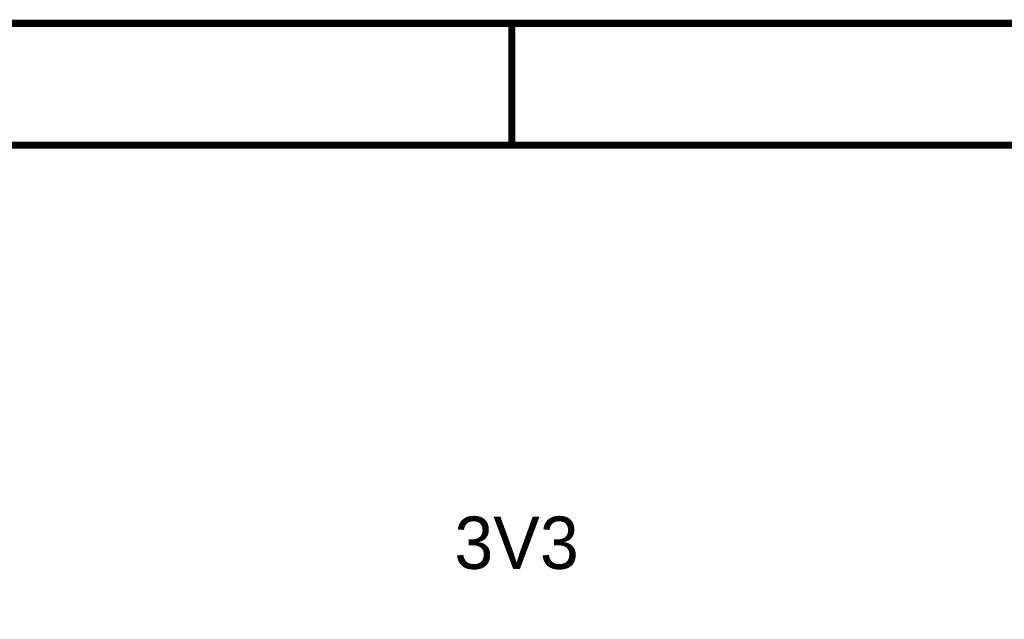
# Model space of a CAD drawing. Header units: inches. Extents: x 0 to 292, y 0 to 193.
# Tile 252 of 256: x 199 to 240, y 168 to 193. Entities that reach past the tile are written whole.
import ezdxf

# ---------------------------------------------------------------- set-up
doc = ezdxf.new("R2010")
doc.units = ezdxf.units.IN
doc.layers.add('Sheet', color=255, linetype='Continuous')

msp = doc.modelspace()

# ---------------------------------------------------------------- linework, layer by layer
at = {"layer": 'Sheet'}
for points in [[(0.058, 193.04, 0.3, 0.3, 0), (292.061, 193.04, 0.3, 0.3, 0), (292.061, 0, 0.3, 0.3, 0), (0.058, 0, 0.3, 0.3, 0), (0.058, 193.04, 0.3, 0.3, 0)], [(0.058, 193.04, 0.0991, 0.0991, 0), (0.058, 0, 0.0991, 0.0991, 0), (292.061, 0, 0.0991, 0.0991, 0), (292.061, 193.04, 0.0991, 0.0991, 0), (0.058, 193.04, 0.0991, 0.0991, 0), (0.058, 193.04, 0.0991, 0.0991, 0)], [(5.144, 187.953, 0.3, 0.3, 0), (286.976, 187.953, 0.3, 0.3, 0), (286.976, 5.068, 0.3, 0.3, 0), (5.144, 5.068, 0.3, 0.3, 0), (5.144, 187.953, 0.3, 0.3, 0)], [(5.144, 187.953, 0.0991, 0.0991, 0), (5.144, 5.068, 0.0991, 0.0991, 0), (286.976, 5.068, 0.0991, 0.0991, 0), (286.976, 187.953, 0.0991, 0.0991, 0), (5.144, 187.953, 0.0991, 0.0991, 0), (5.144, 187.953, 0.0991, 0.0991, 0)]]:
    msp.add_lwpolyline(points, format="xyseb", close=True, dxfattribs=at)
msp.add_lwpolyline([(219.056, 193.04, 0.3, 0.3, 0), (219.056, 187.953, 0.3, 0.3, 0)], format="xyseb", dxfattribs=at)

# ---------------------------------------------------------------- texts
msp.add_text('3V3', height=2.183, dxfattribs=at).set_placement((216.659, 170.274))

doc.saveas('drawing.dxf')
